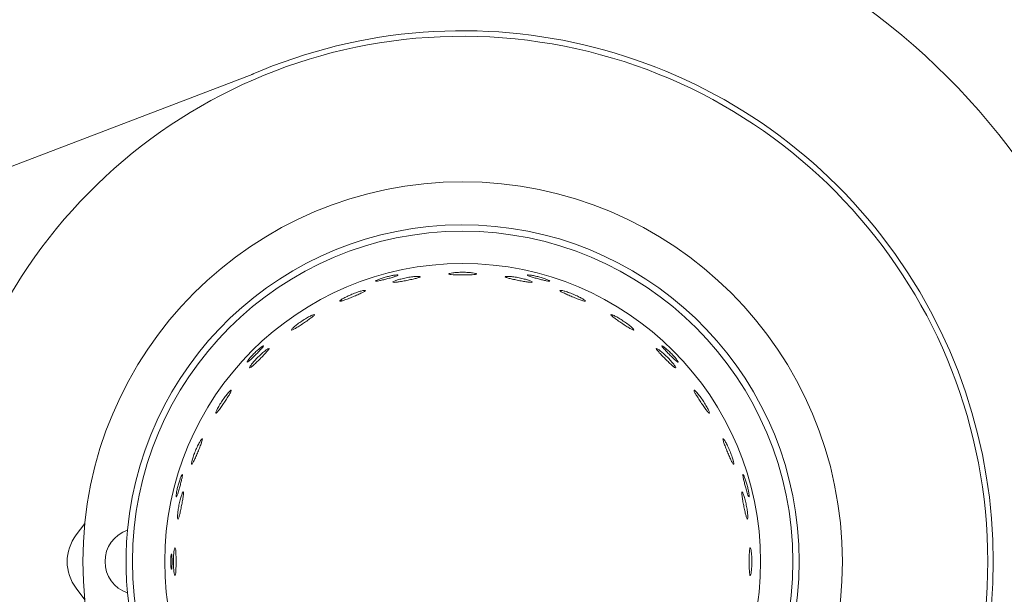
# Model space of a CAD drawing. Header units: millimetres. Extents: x -84458 to 77911, y -55868 to -29230.
# Tile 25 of 103: x 67378 to 67387, y -32779 to -32774. Entities that reach past the tile are written whole.
import ezdxf

# ---------------------------------------------------------------- set-up
doc = ezdxf.new("R2010")
doc.units = ezdxf.units.MM
doc.layers.add('BLACHA_TŁOCZONA', color=7, linetype='Continuous')
doc.layers.add('INSTALACJA_PALNIKÓW', color=7, linetype='Continuous')

msp = doc.modelspace()

# ---------------------------------------------------------------- linework, layer by layer
at = {"layer": 'BLACHA_TŁOCZONA', "color": 0, "lineweight": 0}
msp.add_line((67380.5146, -32774.5036), (67374.6022, -32776.7594), dxfattribs=at)
for radius, start, end in [(6.2, 2.84561, 87.14136), (4.8, 246.57026, 113.42974)]:
    msp.add_arc((67382.403, -32778.9155), radius, start, end, dxfattribs=at)
at = {"layer": 'INSTALACJA_PALNIKÓW', "color": 0, "lineweight": 0}
for p, q in [((67378.9854, -32778.57), (67378.9066, -32778.6744)), ((67378.9854, -32779.261), (67378.9066, -32779.1566))]:
    msp.add_line(p, q, dxfattribs=at)
at = {"layer": 'INSTALACJA_PALNIKÓW', "color": 0, "lineweight": 0, "extrusion": (0, 0, -1)}
for radius in [3.435, 2.9873, 2.695]:
    msp.add_circle((-67382.403, -32778.9155), radius, dxfattribs=at)
at = {"layer": 'INSTALACJA_PALNIKÓW', "color": 0, "lineweight": 0}
for centre, radius, start, end in [((67382.403, -32778.9155), 4.75, 191.44817, 168.55183), ((67379.2257, -32778.9155), 0.4, 142.92847, 217.07153)]:
    msp.add_arc(centre, radius, start, end, dxfattribs=at)
at = {"layer": 'INSTALACJA_PALNIKÓW', "color": 0, "lineweight": 0, "extrusion": (0, 0, -1)}
for centre, radius, start, end in [((-67382.403, -32778.9155), 3.045, 5.3512, 354.6488), ((-67379.468, -32778.9155), 0.3, 288.80997, 71.19003), ((-67382.403, -32778.9155), 3.045, 354.6488, 5.3512)]:
    msp.add_arc(centre, radius, start, end, dxfattribs=at)
at = {"layer": 'INSTALACJA_PALNIKÓW', "color": 0, "lineweight": 0}
for points, knots in [([(67381.8176, -32776.3252), (67381.8173, -32776.3241), (67381.8145, -32776.3235), (67381.8035, -32776.3236), (67381.7954, -32776.3245), (67381.7768, -32776.3272), (67381.7652, -32776.3293), (67381.7398, -32776.3347), (67381.7261, -32776.338), (67381.7005, -32776.3449), (67381.687, -32776.3489), (67381.6623, -32776.3569), (67381.6511, -32776.3609), (67381.6337, -32776.3678), (67381.6262, -32776.3712), (67381.6167, -32776.3765), (67381.6145, -32776.3784), (67381.6148, -32776.3795)], [3.164678, 3.164678, 3.164678, 3.164678, 3.558948, 3.558948, 3.956975, 3.956975, 4.354003, 4.354003, 4.751031, 4.751031, 5.148058, 5.148058, 5.545086, 5.545086, 5.943114, 5.943114, 6.337574, 6.337574, 6.337574, 6.337574]), ([(67381.6148, -32776.3796), (67381.6151, -32776.3807), (67381.618, -32776.381), (67381.6289, -32776.3801), (67381.6369, -32776.3787), (67381.6552, -32776.3749), (67381.6667, -32776.3723), (67381.6918, -32776.3661), (67381.7054, -32776.3626), (67381.7308, -32776.3558), (67381.7443, -32776.3521), (67381.7691, -32776.3449), (67381.7803, -32776.3414), (67381.7981, -32776.3355), (67381.8057, -32776.3327), (67381.8156, -32776.3281), (67381.8179, -32776.3263), (67381.8176, -32776.3252), (67381.8176, -32776.3252), (67381.8176, -32776.3252)], [0, 0, 0, 0, 0.395708, 0.395708, 0.791416, 0.791416, 1.185938, 1.185938, 1.58046, 1.58046, 1.974982, 1.974982, 2.369504, 2.369504, 2.765212, 2.765212, 3.16092, 3.16092, 3.164678, 3.164678, 3.164678, 3.164678]), ([(67382.0181, -32776.3397), (67382.0178, -32776.3382), (67382.0146, -32776.3371), (67382.0017, -32776.3361), (67381.992, -32776.3363), (67381.9696, -32776.3378), (67381.9557, -32776.3392), (67381.9251, -32776.3435), (67381.9083, -32776.3463), (67381.8769, -32776.3526), (67381.8603, -32776.3564), (67381.8304, -32776.3641), (67381.817, -32776.3681), (67381.7957, -32776.3753), (67381.7867, -32776.3789), (67381.7752, -32776.3847), (67381.7726, -32776.387), (67381.7729, -32776.3884)], [3.976672, 3.976672, 3.976672, 3.976672, 4.479295, 4.479295, 4.987937, 4.987937, 5.469033, 5.469033, 5.950129, 5.950129, 6.431225, 6.431225, 6.912321, 6.912321, 7.420963, 7.420963, 7.923426, 7.923426, 7.923426, 7.923426]), ([(67381.7729, -32776.3885), (67381.7733, -32776.39), (67381.7768, -32776.3908), (67381.7903, -32776.3906), (67381.8004, -32776.3896), (67381.8229, -32776.3865), (67381.8362, -32776.3844), (67381.8658, -32776.3791), (67381.882, -32776.3761), (67381.9126, -32776.37), (67381.9287, -32776.3666), (67381.958, -32776.3601), (67381.9712, -32776.357), (67381.9931, -32776.3512), (67382.0028, -32776.3483), (67382.0154, -32776.3433), (67382.0183, -32776.3412), (67382.0181, -32776.3397), (67382.0181, -32776.3397), (67382.0181, -32776.3397)], [0, 0, 0, 0, 0.524947, 0.524947, 1.049895, 1.049895, 1.51761, 1.51761, 1.985326, 1.985326, 2.453042, 2.453042, 2.920758, 2.920758, 3.445705, 3.445705, 3.970652, 3.970652, 3.976672, 3.976672, 3.976672, 3.976672]), ([(67382.528, -32776.3141), (67382.528, -32776.3126), (67382.5251, -32776.3109), (67382.5126, -32776.3074), (67382.503, -32776.3056), (67382.4808, -32776.3028), (67382.4669, -32776.3014), (67382.436, -32776.2997), (67382.419, -32776.2992), (67382.387, -32776.2992), (67382.37, -32776.2997), (67382.3391, -32776.3014), (67382.3252, -32776.3028), (67382.303, -32776.3056), (67382.2934, -32776.3074), (67382.2809, -32776.3109), (67382.278, -32776.3126), (67382.278, -32776.3141)], [3.976672, 3.976672, 3.976672, 3.976672, 4.479295, 4.479295, 4.987937, 4.987937, 5.469033, 5.469033, 5.950129, 5.950129, 6.431225, 6.431225, 6.912321, 6.912321, 7.420963, 7.420963, 7.923426, 7.923426, 7.923426, 7.923426]), ([(67382.278, -32776.3141), (67382.2781, -32776.3156), (67382.2813, -32776.3171), (67382.2947, -32776.3196), (67382.3048, -32776.3205), (67382.3274, -32776.3219), (67382.3409, -32776.3224), (67382.3709, -32776.3231), (67382.3874, -32776.3232), (67382.4186, -32776.3232), (67382.4351, -32776.3231), (67382.4651, -32776.3224), (67382.4786, -32776.3219), (67382.5013, -32776.3205), (67382.5113, -32776.3196), (67382.5247, -32776.3171), (67382.5279, -32776.3156), (67382.528, -32776.3141), (67382.528, -32776.3141), (67382.528, -32776.3141)], [0, 0, 0, 0, 0.524947, 0.524947, 1.049895, 1.049895, 1.51761, 1.51761, 1.985326, 1.985326, 2.453042, 2.453042, 2.920758, 2.920758, 3.445705, 3.445705, 3.970652, 3.970652, 3.976672, 3.976672, 3.976672, 3.976672]), ([(67382.7879, -32776.3397), (67382.7877, -32776.3412), (67382.7906, -32776.3433), (67382.8032, -32776.3483), (67382.8129, -32776.3512), (67382.8348, -32776.357), (67382.848, -32776.3601), (67382.8773, -32776.3666), (67382.8934, -32776.37), (67382.924, -32776.3761), (67382.9402, -32776.3791), (67382.9698, -32776.3844), (67382.9832, -32776.3865), (67383.0056, -32776.3896), (67383.0157, -32776.3906), (67383.0293, -32776.3908), (67383.0327, -32776.39), (67383.0331, -32776.3885), (67383.0331, -32776.3885), (67383.0331, -32776.3884)], [0, 0, 0, 0, 0.524947, 0.524947, 1.049895, 1.049895, 1.51761, 1.51761, 1.985326, 1.985326, 2.453042, 2.453042, 2.920758, 2.920758, 3.445705, 3.445705, 3.970652, 3.970652, 3.976672, 3.976672, 3.976672, 3.976672]), ([(67383.0331, -32776.3884), (67383.0334, -32776.387), (67383.0309, -32776.3847), (67383.0194, -32776.3789), (67383.0103, -32776.3753), (67382.989, -32776.3681), (67382.9756, -32776.3641), (67382.9457, -32776.3564), (67382.9292, -32776.3526), (67382.8977, -32776.3463), (67382.881, -32776.3435), (67382.8503, -32776.3392), (67382.8365, -32776.3378), (67382.8141, -32776.3363), (67382.8043, -32776.3361), (67382.7914, -32776.3371), (67382.7882, -32776.3382), (67382.7879, -32776.3397)], [3.976672, 3.976672, 3.976672, 3.976672, 4.479295, 4.479295, 4.987937, 4.987937, 5.469033, 5.469033, 5.950129, 5.950129, 6.431225, 6.431225, 6.912321, 6.912321, 7.420963, 7.420963, 7.923426, 7.923426, 7.923426, 7.923426]), ([(67382.9884, -32776.3252), (67382.9881, -32776.3263), (67382.9904, -32776.3281), (67383.0003, -32776.3327), (67383.0079, -32776.3355), (67383.0257, -32776.3414), (67383.0369, -32776.3449), (67383.0617, -32776.3521), (67383.0753, -32776.3558), (67383.1007, -32776.3626), (67383.1142, -32776.3661), (67383.1393, -32776.3723), (67383.1508, -32776.3749), (67383.1691, -32776.3787), (67383.1771, -32776.3801), (67383.188, -32776.381), (67383.1909, -32776.3807), (67383.1912, -32776.3795), (67383.1912, -32776.3795), (67383.1912, -32776.3795)], [0, 0, 0, 0, 0.395708, 0.395708, 0.791416, 0.791416, 1.185938, 1.185938, 1.58046, 1.58046, 1.974982, 1.974982, 2.369504, 2.369504, 2.765212, 2.765212, 3.16092, 3.16092, 3.164678, 3.164678, 3.164678, 3.164678]), ([(67383.1912, -32776.3795), (67383.1915, -32776.3784), (67383.1893, -32776.3765), (67383.1798, -32776.3712), (67383.1723, -32776.3678), (67383.1549, -32776.3609), (67383.1437, -32776.3569), (67383.119, -32776.3489), (67383.1055, -32776.3449), (67383.0799, -32776.338), (67383.0662, -32776.3347), (67383.0408, -32776.3293), (67383.0292, -32776.3272), (67383.0106, -32776.3245), (67383.0025, -32776.3236), (67382.9915, -32776.3235), (67382.9887, -32776.3241), (67382.9884, -32776.3252)], [3.164678, 3.164678, 3.164678, 3.164678, 3.558948, 3.558948, 3.956975, 3.956975, 4.354003, 4.354003, 4.751031, 4.751031, 5.148058, 5.148058, 5.545086, 5.545086, 5.943114, 5.943114, 6.337574, 6.337574, 6.337574, 6.337574]), ([(67381.523, -32776.4643), (67381.5224, -32776.4629), (67381.5191, -32776.4624), (67381.5062, -32776.464), (67381.4967, -32776.466), (67381.475, -32776.4719), (67381.4617, -32776.476), (67381.4325, -32776.4861), (67381.4166, -32776.4922), (67381.387, -32776.5045), (67381.3715, -32776.5114), (67381.3436, -32776.5249), (67381.3313, -32776.5314), (67381.3118, -32776.5426), (67381.3036, -32776.5479), (67381.2935, -32776.5559), (67381.2914, -32776.5586), (67381.292, -32776.5599)], [3.976672, 3.976672, 3.976672, 3.976672, 4.479295, 4.479295, 4.987937, 4.987937, 5.469033, 5.469033, 5.950129, 5.950129, 6.431225, 6.431225, 6.912321, 6.912321, 7.420963, 7.420963, 7.923426, 7.923426, 7.923426, 7.923426]), ([(67381.292, -32776.56), (67381.2927, -32776.5613), (67381.2963, -32776.5615), (67381.3095, -32776.5586), (67381.3192, -32776.5557), (67381.3406, -32776.5483), (67381.3533, -32776.5436), (67381.3813, -32776.5327), (67381.3966, -32776.5265), (67381.4254, -32776.5146), (67381.4406, -32776.5081), (67381.468, -32776.496), (67381.4804, -32776.4904), (67381.5007, -32776.4805), (67381.5097, -32776.4757), (67381.5211, -32776.4683), (67381.5235, -32776.4657), (67381.523, -32776.4643), (67381.523, -32776.4643), (67381.523, -32776.4643)], [0, 0, 0, 0, 0.524947, 0.524947, 1.049895, 1.049895, 1.51761, 1.51761, 1.985326, 1.985326, 2.453042, 2.453042, 2.920758, 2.920758, 3.445705, 3.445705, 3.970652, 3.970652, 3.976672, 3.976672, 3.976672, 3.976672]), ([(67383.283, -32776.4643), (67383.2825, -32776.4657), (67383.285, -32776.4683), (67383.2964, -32776.4757), (67383.3053, -32776.4805), (67383.3257, -32776.4904), (67383.338, -32776.496), (67383.3655, -32776.5081), (67383.3806, -32776.5146), (67383.4094, -32776.5265), (67383.4247, -32776.5327), (67383.4527, -32776.5436), (67383.4654, -32776.5483), (67383.4868, -32776.5557), (67383.4965, -32776.5586), (67383.5098, -32776.5615), (67383.5133, -32776.5613), (67383.514, -32776.56), (67383.514, -32776.5599), (67383.514, -32776.5599)], [0, 0, 0, 0, 0.524947, 0.524947, 1.049895, 1.049895, 1.51761, 1.51761, 1.985326, 1.985326, 2.453042, 2.453042, 2.920758, 2.920758, 3.445705, 3.445705, 3.970652, 3.970652, 3.976672, 3.976672, 3.976672, 3.976672]), ([(67383.514, -32776.5599), (67383.5146, -32776.5586), (67383.5125, -32776.5559), (67383.5024, -32776.5479), (67383.4942, -32776.5426), (67383.4747, -32776.5314), (67383.4624, -32776.5249), (67383.4345, -32776.5114), (67383.419, -32776.5045), (67383.3894, -32776.4922), (67383.3735, -32776.4861), (67383.3443, -32776.476), (67383.331, -32776.4719), (67383.3093, -32776.466), (67383.2998, -32776.464), (67383.287, -32776.4624), (67383.2836, -32776.4629), (67383.283, -32776.4642)], [3.976672, 3.976672, 3.976672, 3.976672, 4.479295, 4.479295, 4.987937, 4.987937, 5.469033, 5.469033, 5.950129, 5.950129, 6.431225, 6.431225, 6.912321, 6.912321, 7.420963, 7.420963, 7.923426, 7.923426, 7.923426, 7.923426]), ([(67381.0617, -32776.683), (67381.0609, -32776.6818), (67381.0575, -32776.682), (67381.0452, -32776.686), (67381.0362, -32776.6899), (67381.0161, -32776.6999), (67381.0038, -32776.7065), (67380.9772, -32776.7222), (67380.9628, -32776.7312), (67380.9361, -32776.749), (67380.9223, -32776.7588), (67380.8976, -32776.7775), (67380.8868, -32776.7863), (67380.8699, -32776.801), (67380.8629, -32776.8078), (67380.8545, -32776.8177), (67380.853, -32776.8207), (67380.8538, -32776.8219)], [3.976672, 3.976672, 3.976672, 3.976672, 4.479295, 4.479295, 4.987937, 4.987937, 5.469033, 5.469033, 5.950129, 5.950129, 6.431225, 6.431225, 6.912321, 6.912321, 7.420963, 7.420963, 7.923426, 7.923426, 7.923426, 7.923426]), ([(67380.8538, -32776.822), (67380.8547, -32776.8232), (67380.8583, -32776.8226), (67380.8707, -32776.8172), (67380.8797, -32776.8125), (67380.8992, -32776.801), (67380.9108, -32776.7939), (67380.9361, -32776.7778), (67380.9499, -32776.7688), (67380.9758, -32776.7514), (67380.9894, -32776.7422), (67381.014, -32776.7249), (67381.025, -32776.717), (67381.043, -32776.7033), (67381.0509, -32776.6969), (67381.0606, -32776.6874), (67381.0625, -32776.6844), (67381.0617, -32776.6831), (67381.0617, -32776.6831), (67381.0617, -32776.683)], [0, 0, 0, 0, 0.524947, 0.524947, 1.049895, 1.049895, 1.51761, 1.51761, 1.985326, 1.985326, 2.453042, 2.453042, 2.920758, 2.920758, 3.445705, 3.445705, 3.970652, 3.970652, 3.976672, 3.976672, 3.976672, 3.976672]), ([(67383.7443, -32776.6831), (67383.7435, -32776.6844), (67383.7454, -32776.6874), (67383.7552, -32776.6969), (67383.763, -32776.7033), (67383.781, -32776.717), (67383.792, -32776.7249), (67383.8166, -32776.7422), (67383.8302, -32776.7514), (67383.8562, -32776.7688), (67383.8699, -32776.7778), (67383.8953, -32776.7939), (67383.9068, -32776.801), (67383.9264, -32776.8125), (67383.9353, -32776.8172), (67383.9477, -32776.8226), (67383.9513, -32776.8232), (67383.9522, -32776.822), (67383.9522, -32776.8219), (67383.9522, -32776.8219)], [0, 0, 0, 0, 0.524947, 0.524947, 1.049895, 1.049895, 1.51761, 1.51761, 1.985326, 1.985326, 2.453042, 2.453042, 2.920758, 2.920758, 3.445705, 3.445705, 3.970652, 3.970652, 3.976672, 3.976672, 3.976672, 3.976672]), ([(67383.9522, -32776.8219), (67383.953, -32776.8207), (67383.9515, -32776.8177), (67383.9431, -32776.8078), (67383.9361, -32776.801), (67383.9192, -32776.7863), (67383.9084, -32776.7775), (67383.8837, -32776.7588), (67383.8699, -32776.749), (67383.8432, -32776.7312), (67383.8288, -32776.7222), (67383.8022, -32776.7065), (67383.7899, -32776.6999), (67383.7698, -32776.6899), (67383.7608, -32776.686), (67383.7486, -32776.682), (67383.7452, -32776.6818), (67383.7444, -32776.683)], [3.976672, 3.976672, 3.976672, 3.976672, 4.479295, 4.479295, 4.987937, 4.987937, 5.469033, 5.469033, 5.950129, 5.950129, 6.431225, 6.431225, 6.912321, 6.912321, 7.420963, 7.420963, 7.923426, 7.923426, 7.923426, 7.923426]), ([(67380.6009, -32776.9649), (67380.6001, -32776.9641), (67380.5973, -32776.965), (67380.5879, -32776.9706), (67380.5813, -32776.9754), (67380.5666, -32776.9871), (67380.5575, -32776.9947), (67380.5383, -32777.0121), (67380.5281, -32777.0218), (67380.5093, -32777.0405), (67380.4996, -32777.0508), (67380.4822, -32777.07), (67380.4746, -32777.0791), (67380.4629, -32777.0938), (67380.4581, -32777.1004), (67380.4525, -32777.1098), (67380.4516, -32777.1126), (67380.4524, -32777.1134)], [3.164678, 3.164678, 3.164678, 3.164678, 3.558948, 3.558948, 3.956975, 3.956975, 4.354003, 4.354003, 4.751031, 4.751031, 5.148058, 5.148058, 5.545086, 5.545086, 5.943114, 5.943114, 6.337574, 6.337574, 6.337574, 6.337574]), ([(67380.4524, -32777.1134), (67380.4533, -32777.1142), (67380.456, -32777.1131), (67380.4649, -32777.1068), (67380.4712, -32777.1016), (67380.4851, -32777.0892), (67380.4938, -32777.0812), (67380.5124, -32777.0633), (67380.5224, -32777.0535), (67380.541, -32777.0349), (67380.5508, -32777.0249), (67380.5687, -32777.0062), (67380.5767, -32776.9976), (67380.5891, -32776.9836), (67380.5943, -32776.9774), (67380.6006, -32776.9684), (67380.6017, -32776.9658), (67380.6009, -32776.9649), (67380.6009, -32776.9649), (67380.6009, -32776.9649)], [0, 0, 0, 0, 0.395708, 0.395708, 0.791416, 0.791416, 1.185938, 1.185938, 1.58046, 1.58046, 1.974982, 1.974982, 2.369504, 2.369504, 2.765212, 2.765212, 3.16092, 3.16092, 3.164678, 3.164678, 3.164678, 3.164678]), ([(67380.6519, -32776.9876), (67380.6509, -32776.9866), (67380.6476, -32776.9874), (67380.6363, -32776.9938), (67380.6283, -32776.9993), (67380.6105, -32777.013), (67380.5998, -32777.0219), (67380.5767, -32777.0425), (67380.5643, -32777.0541), (67380.5417, -32777.0768), (67380.53, -32777.0892), (67380.5094, -32777.1122), (67380.5005, -32777.123), (67380.4868, -32777.1408), (67380.4813, -32777.1488), (67380.475, -32777.1601), (67380.4741, -32777.1634), (67380.4751, -32777.1644)], [3.976672, 3.976672, 3.976672, 3.976672, 4.479295, 4.479295, 4.987937, 4.987937, 5.469033, 5.469033, 5.950129, 5.950129, 6.431225, 6.431225, 6.912321, 6.912321, 7.420963, 7.420963, 7.923426, 7.923426, 7.923426, 7.923426]), ([(67380.4752, -32777.1644), (67380.4763, -32777.1655), (67380.4797, -32777.1642), (67380.4908, -32777.1565), (67380.4986, -32777.1501), (67380.5156, -32777.135), (67380.5255, -32777.1258), (67380.5472, -32777.1051), (67380.559, -32777.0935), (67380.581, -32777.0715), (67380.5926, -32777.0597), (67380.6133, -32777.038), (67380.6226, -32777.0281), (67380.6376, -32777.0111), (67380.644, -32777.0033), (67380.6517, -32776.9921), (67380.653, -32776.9888), (67380.6519, -32776.9876), (67380.6519, -32776.9876), (67380.6519, -32776.9876)], [0, 0, 0, 0, 0.524947, 0.524947, 1.049895, 1.049895, 1.51761, 1.51761, 1.985326, 1.985326, 2.453042, 2.453042, 2.920758, 2.920758, 3.445705, 3.445705, 3.970652, 3.970652, 3.976672, 3.976672, 3.976672, 3.976672]), ([(67384.1541, -32776.9877), (67384.153, -32776.9888), (67384.1543, -32776.9921), (67384.162, -32777.0033), (67384.1684, -32777.0111), (67384.1835, -32777.0281), (67384.1927, -32777.038), (67384.2134, -32777.0597), (67384.225, -32777.0715), (67384.247, -32777.0935), (67384.2588, -32777.1051), (67384.2805, -32777.1258), (67384.2904, -32777.135), (67384.3074, -32777.1501), (67384.3152, -32777.1565), (67384.3264, -32777.1642), (67384.3297, -32777.1655), (67384.3309, -32777.1644), (67384.3309, -32777.1644), (67384.3309, -32777.1644)], [0, 0, 0, 0, 0.524947, 0.524947, 1.049895, 1.049895, 1.51761, 1.51761, 1.985326, 1.985326, 2.453042, 2.453042, 2.920758, 2.920758, 3.445705, 3.445705, 3.970652, 3.970652, 3.976672, 3.976672, 3.976672, 3.976672]), ([(67384.3309, -32777.1644), (67384.3319, -32777.1634), (67384.3311, -32777.1601), (67384.3247, -32777.1488), (67384.3192, -32777.1408), (67384.3055, -32777.123), (67384.2966, -32777.1122), (67384.276, -32777.0892), (67384.2644, -32777.0768), (67384.2417, -32777.0541), (67384.2293, -32777.0425), (67384.2062, -32777.0219), (67384.1955, -32777.013), (67384.1777, -32776.9993), (67384.1697, -32776.9938), (67384.1584, -32776.9874), (67384.1551, -32776.9866), (67384.1541, -32776.9876)], [3.976672, 3.976672, 3.976672, 3.976672, 4.479295, 4.479295, 4.987937, 4.987937, 5.469033, 5.469033, 5.950129, 5.950129, 6.431225, 6.431225, 6.912321, 6.912321, 7.420963, 7.420963, 7.923426, 7.923426, 7.923426, 7.923426]), ([(67384.2051, -32776.9649), (67384.2043, -32776.9658), (67384.2054, -32776.9684), (67384.2117, -32776.9774), (67384.2169, -32776.9836), (67384.2293, -32776.9976), (67384.2373, -32777.0062), (67384.2552, -32777.0249), (67384.265, -32777.0349), (67384.2836, -32777.0535), (67384.2936, -32777.0633), (67384.3123, -32777.0812), (67384.3209, -32777.0892), (67384.3349, -32777.1016), (67384.3411, -32777.1068), (67384.3501, -32777.1131), (67384.3527, -32777.1142), (67384.3536, -32777.1134), (67384.3536, -32777.1134), (67384.3536, -32777.1134)], [0, 0, 0, 0, 0.395708, 0.395708, 0.791416, 0.791416, 1.185938, 1.185938, 1.58046, 1.58046, 1.974982, 1.974982, 2.369504, 2.369504, 2.765212, 2.765212, 3.16092, 3.16092, 3.164678, 3.164678, 3.164678, 3.164678]), ([(67384.3536, -32777.1134), (67384.3544, -32777.1126), (67384.3535, -32777.1098), (67384.3479, -32777.1004), (67384.3431, -32777.0938), (67384.3314, -32777.0791), (67384.3238, -32777.07), (67384.3064, -32777.0508), (67384.2967, -32777.0405), (67384.278, -32777.0218), (67384.2677, -32777.0121), (67384.2485, -32776.9947), (67384.2394, -32776.9871), (67384.2247, -32776.9754), (67384.2181, -32776.9706), (67384.2087, -32776.965), (67384.2059, -32776.9641), (67384.2051, -32776.9649)], [3.164678, 3.164678, 3.164678, 3.164678, 3.558948, 3.558948, 3.956975, 3.956975, 4.354003, 4.354003, 4.751031, 4.751031, 5.148058, 5.148058, 5.545086, 5.545086, 5.943114, 5.943114, 6.337574, 6.337574, 6.337574, 6.337574]), ([(67380.3095, -32777.3663), (67380.3082, -32777.3655), (67380.3052, -32777.3669), (67380.2954, -32777.3754), (67380.2886, -32777.3824), (67380.2738, -32777.3993), (67380.265, -32777.4101), (67380.2464, -32777.4348), (67380.2365, -32777.4486), (67380.2187, -32777.4753), (67380.2097, -32777.4897), (67380.194, -32777.5163), (67380.1874, -32777.5286), (67380.1774, -32777.5487), (67380.1736, -32777.5577), (67380.1695, -32777.5699), (67380.1693, -32777.5733), (67380.1706, -32777.5741)], [3.976672, 3.976672, 3.976672, 3.976672, 4.479295, 4.479295, 4.987937, 4.987937, 5.469033, 5.469033, 5.950129, 5.950129, 6.431225, 6.431225, 6.912321, 6.912321, 7.420963, 7.420963, 7.923426, 7.923426, 7.923426, 7.923426]), ([(67384.6355, -32777.5741), (67384.6367, -32777.5733), (67384.6365, -32777.5699), (67384.6325, -32777.5577), (67384.6286, -32777.5487), (67384.6186, -32777.5286), (67384.612, -32777.5163), (67384.5963, -32777.4897), (67384.5873, -32777.4753), (67384.5695, -32777.4486), (67384.5597, -32777.4348), (67384.541, -32777.4101), (67384.5322, -32777.3993), (67384.5175, -32777.3824), (67384.5106, -32777.3754), (67384.5008, -32777.367), (67384.4978, -32777.3655), (67384.4966, -32777.3663)], [3.976672, 3.976672, 3.976672, 3.976672, 4.479295, 4.479295, 4.987937, 4.987937, 5.469033, 5.469033, 5.950129, 5.950129, 6.431225, 6.431225, 6.912321, 6.912321, 7.420963, 7.420963, 7.923426, 7.923426, 7.923426, 7.923426]), ([(67380.1706, -32777.5742), (67380.1719, -32777.575), (67380.175, -32777.5731), (67380.1844, -32777.5633), (67380.1908, -32777.5555), (67380.2045, -32777.5375), (67380.2125, -32777.5265), (67380.2297, -32777.5019), (67380.239, -32777.4883), (67380.2563, -32777.4623), (67380.2653, -32777.4486), (67380.2814, -32777.4232), (67380.2885, -32777.4117), (67380.3, -32777.3921), (67380.3048, -32777.3832), (67380.3101, -32777.3708), (67380.3107, -32777.3672), (67380.3095, -32777.3663), (67380.3095, -32777.3663), (67380.3095, -32777.3663)], [0, 0, 0, 0, 0.524947, 0.524947, 1.049895, 1.049895, 1.51761, 1.51761, 1.985326, 1.985326, 2.453042, 2.453042, 2.920758, 2.920758, 3.445705, 3.445705, 3.970652, 3.970652, 3.976672, 3.976672, 3.976672, 3.976672]), ([(67384.4965, -32777.3663), (67384.4953, -32777.3672), (67384.4959, -32777.3708), (67384.5013, -32777.3832), (67384.506, -32777.3921), (67384.5175, -32777.4117), (67384.5246, -32777.4232), (67384.5407, -32777.4486), (67384.5497, -32777.4623), (67384.5671, -32777.4883), (67384.5763, -32777.5019), (67384.5936, -32777.5265), (67384.6015, -32777.5375), (67384.6152, -32777.5555), (67384.6216, -32777.5633), (67384.6311, -32777.5731), (67384.6341, -32777.575), (67384.6354, -32777.5742), (67384.6354, -32777.5742), (67384.6355, -32777.5741)], [0, 0, 0, 0, 0.524947, 0.524947, 1.049895, 1.049895, 1.51761, 1.51761, 1.985326, 1.985326, 2.453042, 2.453042, 2.920758, 2.920758, 3.445705, 3.445705, 3.970652, 3.970652, 3.976672, 3.976672, 3.976672, 3.976672]), ([(67380.0474, -32777.8045), (67380.0461, -32777.8039), (67380.0434, -32777.806), (67380.0354, -32777.8161), (67380.0301, -32777.8243), (67380.0189, -32777.8438), (67380.0124, -32777.8561), (67379.9989, -32777.884), (67379.992, -32777.8995), (67379.9797, -32777.9291), (67379.9737, -32777.9449), (67379.9635, -32777.9742), (67379.9594, -32777.9875), (67379.9535, -32778.0092), (67379.9515, -32778.0187), (67379.95, -32778.0315), (67379.9504, -32778.0349), (67379.9518, -32778.0355)], [3.976672, 3.976672, 3.976672, 3.976672, 4.479295, 4.479295, 4.987937, 4.987937, 5.469033, 5.469033, 5.950129, 5.950129, 6.431225, 6.431225, 6.912321, 6.912321, 7.420963, 7.420963, 7.923426, 7.923426, 7.923426, 7.923426]), ([(67379.9518, -32778.0355), (67379.9533, -32778.036), (67379.9559, -32778.0335), (67379.9632, -32778.0221), (67379.968, -32778.0132), (67379.9779, -32777.9928), (67379.9836, -32777.9805), (67379.9957, -32777.953), (67380.0021, -32777.9379), (67380.014, -32777.9091), (67380.0202, -32777.8938), (67380.0311, -32777.8658), (67380.0358, -32777.8531), (67380.0432, -32777.8317), (67380.0461, -32777.822), (67380.049, -32777.8087), (67380.0489, -32777.8052), (67380.0475, -32777.8045), (67380.0475, -32777.8045), (67380.0474, -32777.8045)], [0, 0, 0, 0, 0.524947, 0.524947, 1.049895, 1.049895, 1.51761, 1.51761, 1.985326, 1.985326, 2.453042, 2.453042, 2.920758, 2.920758, 3.445705, 3.445705, 3.970652, 3.970652, 3.976672, 3.976672, 3.976672, 3.976672]), ([(67384.7585, -32777.8045), (67384.7571, -32777.8052), (67384.757, -32777.8087), (67384.7599, -32777.822), (67384.7628, -32777.8317), (67384.7702, -32777.8531), (67384.7749, -32777.8658), (67384.7858, -32777.8938), (67384.792, -32777.9091), (67384.8039, -32777.9379), (67384.8104, -32777.953), (67384.8225, -32777.9805), (67384.8281, -32777.9928), (67384.838, -32778.0132), (67384.8428, -32778.0221), (67384.8502, -32778.0335), (67384.8528, -32778.036), (67384.8542, -32778.0355), (67384.8542, -32778.0355), (67384.8542, -32778.0355)], [0, 0, 0, 0, 0.524947, 0.524947, 1.049895, 1.049895, 1.51761, 1.51761, 1.985326, 1.985326, 2.453042, 2.453042, 2.920758, 2.920758, 3.445705, 3.445705, 3.970652, 3.970652, 3.976672, 3.976672, 3.976672, 3.976672]), ([(67384.8542, -32778.0355), (67384.8556, -32778.0349), (67384.8561, -32778.0315), (67384.8545, -32778.0187), (67384.8525, -32778.0092), (67384.8466, -32777.9875), (67384.8425, -32777.9742), (67384.8324, -32777.9449), (67384.8263, -32777.9291), (67384.814, -32777.8995), (67384.8071, -32777.884), (67384.7936, -32777.8561), (67384.7871, -32777.8438), (67384.7759, -32777.8243), (67384.7706, -32777.8161), (67384.7626, -32777.806), (67384.7599, -32777.8039), (67384.7586, -32777.8045)], [3.976672, 3.976672, 3.976672, 3.976672, 4.479295, 4.479295, 4.987937, 4.987937, 5.469033, 5.469033, 5.950129, 5.950129, 6.431225, 6.431225, 6.912321, 6.912321, 7.420963, 7.420963, 7.923426, 7.923426, 7.923426, 7.923426]), ([(67379.867, -32778.1273), (67379.8659, -32778.127), (67379.864, -32778.1291), (67379.8587, -32778.1387), (67379.8553, -32778.1462), (67379.8484, -32778.1636), (67379.8444, -32778.1748), (67379.8364, -32778.1995), (67379.8324, -32778.213), (67379.8256, -32778.2386), (67379.8222, -32778.2523), (67379.8168, -32778.2777), (67379.8147, -32778.2893), (67379.812, -32778.3079), (67379.8112, -32778.316), (67379.811, -32778.327), (67379.8116, -32778.3298), (67379.8127, -32778.3301)], [3.164678, 3.164678, 3.164678, 3.164678, 3.558948, 3.558948, 3.956975, 3.956975, 4.354003, 4.354003, 4.751031, 4.751031, 5.148058, 5.148058, 5.545086, 5.545086, 5.943114, 5.943114, 6.337574, 6.337574, 6.337574, 6.337574]), ([(67379.8127, -32778.3301), (67379.8139, -32778.3304), (67379.8156, -32778.3281), (67379.8202, -32778.3182), (67379.823, -32778.3106), (67379.8289, -32778.2928), (67379.8324, -32778.2816), (67379.8396, -32778.2568), (67379.8433, -32778.2432), (67379.8501, -32778.2178), (67379.8537, -32778.2043), (67379.8598, -32778.1792), (67379.8625, -32778.1677), (67379.8662, -32778.1494), (67379.8676, -32778.1414), (67379.8686, -32778.1305), (67379.8682, -32778.1276), (67379.8671, -32778.1273), (67379.8671, -32778.1273), (67379.867, -32778.1273)], [0, 0, 0, 0, 0.395708, 0.395708, 0.791416, 0.791416, 1.185938, 1.185938, 1.58046, 1.58046, 1.974982, 1.974982, 2.369504, 2.369504, 2.765212, 2.765212, 3.16092, 3.16092, 3.164678, 3.164678, 3.164678, 3.164678]), ([(67384.9389, -32778.1273), (67384.9378, -32778.1276), (67384.9375, -32778.1305), (67384.9384, -32778.1414), (67384.9398, -32778.1494), (67384.9436, -32778.1677), (67384.9462, -32778.1792), (67384.9524, -32778.2043), (67384.9559, -32778.2178), (67384.9627, -32778.2432), (67384.9664, -32778.2568), (67384.9736, -32778.2816), (67384.9771, -32778.2928), (67384.983, -32778.3106), (67384.9858, -32778.3182), (67384.9904, -32778.3281), (67384.9922, -32778.3304), (67384.9933, -32778.3301), (67384.9933, -32778.3301), (67384.9933, -32778.3301)], [0, 0, 0, 0, 0.395708, 0.395708, 0.791416, 0.791416, 1.185938, 1.185938, 1.58046, 1.58046, 1.974982, 1.974982, 2.369504, 2.369504, 2.765212, 2.765212, 3.16092, 3.16092, 3.164678, 3.164678, 3.164678, 3.164678]), ([(67384.9933, -32778.3301), (67384.9944, -32778.3298), (67384.995, -32778.327), (67384.9949, -32778.316), (67384.994, -32778.3079), (67384.9913, -32778.2893), (67384.9892, -32778.2777), (67384.9838, -32778.2523), (67384.9805, -32778.2386), (67384.9736, -32778.213), (67384.9696, -32778.1995), (67384.9616, -32778.1748), (67384.9576, -32778.1636), (67384.9507, -32778.1462), (67384.9473, -32778.1387), (67384.942, -32778.1291), (67384.9401, -32778.127), (67384.939, -32778.1273)], [3.164678, 3.164678, 3.164678, 3.164678, 3.558948, 3.558948, 3.956975, 3.956975, 4.354003, 4.354003, 4.751031, 4.751031, 5.148058, 5.148058, 5.545086, 5.545086, 5.943114, 5.943114, 6.337574, 6.337574, 6.337574, 6.337574]), ([(67379.876, -32778.2854), (67379.8745, -32778.2851), (67379.8723, -32778.2876), (67379.8664, -32778.2991), (67379.8628, -32778.3082), (67379.8557, -32778.3295), (67379.8517, -32778.3429), (67379.8439, -32778.3728), (67379.8401, -32778.3893), (67379.8339, -32778.4208), (67379.831, -32778.4375), (67379.8267, -32778.4682), (67379.8253, -32778.482), (67379.8238, -32778.5044), (67379.8236, -32778.5142), (67379.8246, -32778.5271), (67379.8258, -32778.5303), (67379.8272, -32778.5306)], [3.976672, 3.976672, 3.976672, 3.976672, 4.479295, 4.479295, 4.987937, 4.987937, 5.469033, 5.469033, 5.950129, 5.950129, 6.431225, 6.431225, 6.912321, 6.912321, 7.420963, 7.420963, 7.923426, 7.923426, 7.923426, 7.923426]), ([(67379.8272, -32778.5306), (67379.8287, -32778.5308), (67379.8308, -32778.5279), (67379.8358, -32778.5153), (67379.8388, -32778.5056), (67379.8445, -32778.4837), (67379.8477, -32778.4705), (67379.8542, -32778.4412), (67379.8575, -32778.4251), (67379.8636, -32778.3945), (67379.8667, -32778.3783), (67379.8719, -32778.3487), (67379.874, -32778.3353), (67379.8771, -32778.3129), (67379.8781, -32778.3028), (67379.8783, -32778.2892), (67379.8775, -32778.2858), (67379.876, -32778.2854), (67379.876, -32778.2854), (67379.876, -32778.2854)], [0, 0, 0, 0, 0.524947, 0.524947, 1.049895, 1.049895, 1.51761, 1.51761, 1.985326, 1.985326, 2.453042, 2.453042, 2.920758, 2.920758, 3.445705, 3.445705, 3.970652, 3.970652, 3.976672, 3.976672, 3.976672, 3.976672]), ([(67384.93, -32778.2854), (67384.9285, -32778.2858), (67384.9277, -32778.2892), (67384.9279, -32778.3028), (67384.9289, -32778.3129), (67384.932, -32778.3353), (67384.9341, -32778.3487), (67384.9394, -32778.3783), (67384.9424, -32778.3945), (67384.9485, -32778.4251), (67384.9519, -32778.4412), (67384.9584, -32778.4705), (67384.9615, -32778.4837), (67384.9673, -32778.5056), (67384.9702, -32778.5153), (67384.9752, -32778.5279), (67384.9773, -32778.5308), (67384.9788, -32778.5306), (67384.9788, -32778.5306), (67384.9788, -32778.5306)], [0, 0, 0, 0, 0.524947, 0.524947, 1.049895, 1.049895, 1.51761, 1.51761, 1.985326, 1.985326, 2.453042, 2.453042, 2.920758, 2.920758, 3.445705, 3.445705, 3.970652, 3.970652, 3.976672, 3.976672, 3.976672, 3.976672]), ([(67384.9788, -32778.5306), (67384.9803, -32778.5303), (67384.9814, -32778.5271), (67384.9824, -32778.5142), (67384.9822, -32778.5044), (67384.9807, -32778.482), (67384.9793, -32778.4682), (67384.975, -32778.4375), (67384.9722, -32778.4208), (67384.9659, -32778.3893), (67384.9621, -32778.3728), (67384.9544, -32778.3429), (67384.9504, -32778.3295), (67384.9432, -32778.3082), (67384.9396, -32778.2991), (67384.9338, -32778.2876), (67384.9315, -32778.2851), (67384.9301, -32778.2854)], [3.976672, 3.976672, 3.976672, 3.976672, 4.479295, 4.479295, 4.987937, 4.987937, 5.469033, 5.469033, 5.950129, 5.950129, 6.431225, 6.431225, 6.912321, 6.912321, 7.420963, 7.420963, 7.923426, 7.923426, 7.923426, 7.923426]), ([(67379.8016, -32778.7905), (67379.8001, -32778.7905), (67379.7984, -32778.7934), (67379.7949, -32778.8059), (67379.7932, -32778.8155), (67379.7903, -32778.8377), (67379.789, -32778.8516), (67379.7872, -32778.8825), (67379.7867, -32778.8995), (67379.7867, -32778.9315), (67379.7872, -32778.9485), (67379.789, -32778.9794), (67379.7903, -32778.9933), (67379.7932, -32779.0155), (67379.7949, -32779.0251), (67379.7984, -32779.0376), (67379.8001, -32779.0405), (67379.8016, -32779.0405)], [3.976672, 3.976672, 3.976672, 3.976672, 4.479295, 4.479295, 4.987937, 4.987937, 5.469033, 5.469033, 5.950129, 5.950129, 6.431225, 6.431225, 6.912321, 6.912321, 7.420963, 7.420963, 7.923426, 7.923426, 7.923426, 7.923426]), ([(67379.8016, -32779.0405), (67379.8032, -32779.0404), (67379.8046, -32779.0371), (67379.8071, -32779.0238), (67379.8081, -32779.0137), (67379.8094, -32778.9911), (67379.8099, -32778.9776), (67379.8106, -32778.9476), (67379.8107, -32778.9311), (67379.8107, -32778.8999), (67379.8106, -32778.8834), (67379.8099, -32778.8534), (67379.8094, -32778.8399), (67379.8081, -32778.8172), (67379.8071, -32778.8072), (67379.8046, -32778.7938), (67379.8032, -32778.7906), (67379.8016, -32778.7905), (67379.8016, -32778.7905), (67379.8016, -32778.7905)], [0, 0, 0, 0, 0.524947, 0.524947, 1.049895, 1.049895, 1.51761, 1.51761, 1.985326, 1.985326, 2.453042, 2.453042, 2.920758, 2.920758, 3.445705, 3.445705, 3.970652, 3.970652, 3.976672, 3.976672, 3.976672, 3.976672]), ([(67385.0044, -32778.7905), (67385.0029, -32778.7906), (67385.0014, -32778.7938), (67384.9989, -32778.8072), (67384.9979, -32778.8172), (67384.9966, -32778.8399), (67384.9961, -32778.8534), (67384.9954, -32778.8834), (67384.9953, -32778.8999), (67384.9953, -32778.9311), (67384.9954, -32778.9476), (67384.9961, -32778.9776), (67384.9966, -32778.9911), (67384.9979, -32779.0137), (67384.9989, -32779.0238), (67385.0014, -32779.0371), (67385.0029, -32779.0404), (67385.0044, -32779.0405), (67385.0044, -32779.0405), (67385.0044, -32779.0405)], [0, 0, 0, 0, 0.524947, 0.524947, 1.049895, 1.049895, 1.51761, 1.51761, 1.985326, 1.985326, 2.453042, 2.453042, 2.920758, 2.920758, 3.445705, 3.445705, 3.970652, 3.970652, 3.976672, 3.976672, 3.976672, 3.976672]), ([(67385.0044, -32779.0405), (67385.0059, -32779.0405), (67385.0076, -32779.0376), (67385.0111, -32779.0251), (67385.0129, -32779.0155), (67385.0157, -32778.9933), (67385.0171, -32778.9794), (67385.0188, -32778.9485), (67385.0193, -32778.9315), (67385.0193, -32778.8995), (67385.0188, -32778.8825), (67385.0171, -32778.8516), (67385.0157, -32778.8377), (67385.0129, -32778.8155), (67385.0111, -32778.8059), (67385.0076, -32778.7934), (67385.0059, -32778.7905), (67385.0044, -32778.7905)], [3.976672, 3.976672, 3.976672, 3.976672, 4.479295, 4.479295, 4.987937, 4.987937, 5.469033, 5.469033, 5.950129, 5.950129, 6.431225, 6.431225, 6.912321, 6.912321, 7.420963, 7.420963, 7.923426, 7.923426, 7.923426, 7.923426]), ([(67379.7693, -32778.8455), (67379.7685, -32778.8455), (67379.7677, -32778.8472), (67379.766, -32778.8543), (67379.7652, -32778.8597), (67379.7639, -32778.8721), (67379.7633, -32778.88), (67379.7625, -32778.8973), (67379.7623, -32778.9067), (67379.7623, -32778.9243), (67379.7625, -32778.9337), (67379.7633, -32778.951), (67379.7639, -32778.9588), (67379.7652, -32778.9713), (67379.766, -32778.9766), (67379.7677, -32778.9837), (67379.7685, -32778.9855), (67379.7693, -32778.9855)], [2.110947, 2.110947, 2.110947, 2.110947, 2.374319, 2.374319, 2.639377, 2.639377, 2.903796, 2.903796, 3.168214, 3.168214, 3.432632, 3.432632, 3.69705, 3.69705, 3.962109, 3.962109, 4.225569, 4.225569, 4.225569, 4.225569]), ([(67379.7693, -32778.9855), (67379.7701, -32778.9855), (67379.7709, -32778.9837), (67379.7722, -32778.9765), (67379.7728, -32778.9711), (67379.7736, -32778.9587), (67379.7739, -32778.9508), (67379.7744, -32778.9336), (67379.7745, -32778.9243), (67379.7745, -32778.9067), (67379.7744, -32778.8974), (67379.7739, -32778.8801), (67379.7736, -32778.8723), (67379.7728, -32778.8598), (67379.7722, -32778.8544), (67379.7709, -32778.8473), (67379.7701, -32778.8455), (67379.7693, -32778.8455), (67379.7693, -32778.8455), (67379.7693, -32778.8455)], [0, 0, 0, 0, 0.264106, 0.264106, 0.528212, 0.528212, 0.791421, 0.791421, 1.05463, 1.05463, 1.317839, 1.317839, 1.581049, 1.581049, 1.845155, 1.845155, 2.10926, 2.10926, 2.110947, 2.110947, 2.110947, 2.110947])]:
    msp.add_open_spline(points, degree=3, knots=knots, dxfattribs=at)
for points in [[(67381.6148, -32776.3795), (67381.6148, -32776.3795), (67381.6148, -32776.3795), (67381.6148, -32776.3796)], [(67382.278, -32776.3141), (67382.278, -32776.3141), (67382.278, -32776.3141), (67382.278, -32776.3141)], [(67382.7879, -32776.3397), (67382.7879, -32776.3397), (67382.7879, -32776.3397), (67382.7879, -32776.3397)], [(67382.9884, -32776.3252), (67382.9884, -32776.3252), (67382.9884, -32776.3252), (67382.9884, -32776.3252)], [(67381.7729, -32776.3884), (67381.7729, -32776.3885), (67381.7729, -32776.3885), (67381.7729, -32776.3885)], [(67383.283, -32776.4642), (67383.283, -32776.4643), (67383.283, -32776.4643), (67383.283, -32776.4643)], [(67381.292, -32776.5599), (67381.292, -32776.5599), (67381.292, -32776.56), (67381.292, -32776.56)], [(67383.7444, -32776.683), (67383.7443, -32776.6831), (67383.7443, -32776.6831), (67383.7443, -32776.6831)], [(67380.8538, -32776.8219), (67380.8538, -32776.8219), (67380.8538, -32776.822), (67380.8538, -32776.822)], [(67384.1541, -32776.9876), (67384.1541, -32776.9876), (67384.1541, -32776.9876), (67384.1541, -32776.9877)], [(67384.2051, -32776.9649), (67384.2051, -32776.9649), (67384.2051, -32776.9649), (67384.2051, -32776.9649)], [(67380.4524, -32777.1134), (67380.4524, -32777.1134), (67380.4524, -32777.1134), (67380.4524, -32777.1134)], [(67380.4751, -32777.1644), (67380.4752, -32777.1644), (67380.4752, -32777.1644), (67380.4752, -32777.1644)], [(67384.4966, -32777.3663), (67384.4966, -32777.3663), (67384.4965, -32777.3663), (67384.4965, -32777.3663)], [(67380.1706, -32777.5741), (67380.1706, -32777.5742), (67380.1706, -32777.5742), (67380.1706, -32777.5742)], [(67384.7586, -32777.8045), (67384.7586, -32777.8045), (67384.7585, -32777.8045), (67384.7585, -32777.8045)], [(67379.9518, -32778.0355), (67379.9518, -32778.0355), (67379.9518, -32778.0355), (67379.9518, -32778.0355)], [(67384.939, -32778.1273), (67384.939, -32778.1273), (67384.9389, -32778.1273), (67384.9389, -32778.1273)], [(67379.8127, -32778.3301), (67379.8127, -32778.3301), (67379.8127, -32778.3301), (67379.8127, -32778.3301)], [(67384.9301, -32778.2854), (67384.93, -32778.2854), (67384.93, -32778.2854), (67384.93, -32778.2854)], [(67379.8272, -32778.5306), (67379.8272, -32778.5306), (67379.8272, -32778.5306), (67379.8272, -32778.5306)], [(67379.3713, -32778.6315), (67379.3713, -32778.6315), (67379.3713, -32778.6315), (67379.3713, -32778.6315)], [(67385.0044, -32778.7905), (67385.0044, -32778.7905), (67385.0044, -32778.7905), (67385.0044, -32778.7905)], [(67379.7693, -32778.9855), (67379.7693, -32778.9855), (67379.7693, -32778.9855), (67379.7693, -32778.9855)], [(67379.8016, -32779.0405), (67379.8016, -32779.0405), (67379.8016, -32779.0405), (67379.8016, -32779.0405)]]:
    msp.add_open_spline(points, degree=3, dxfattribs=at)

doc.saveas('drawing.dxf')
